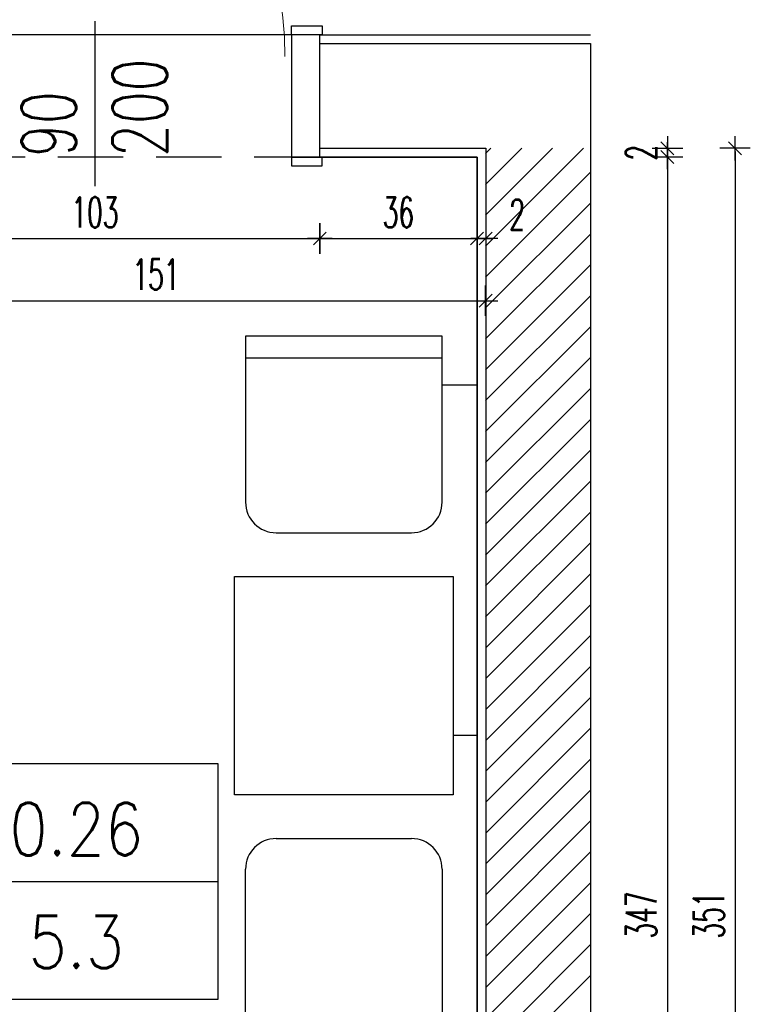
# Model space of a CAD drawing. Header units: centimetres. Extents: x -15121 to 30567, y -60641 to 0.
# Tile 46 of 256: x 2927 to 3094, y -25434 to -25208. Entities that reach past the tile are written whole.
import ezdxf
from ezdxf.enums import TextEntityAlignment as Align

# ---------------------------------------------------------------- set-up
doc = ezdxf.new("R2010")
doc.units = ezdxf.units.CM
doc.header["$LTSCALE"] = 60
doc.linetypes.add('( Dashed )', pattern=[0.75, 0.5, -0.25])
for name, color, linetype in [('A-----SZ', 8, 'Continuous'), ('A-MEB', 8, 'Continuous'), ('AIKA NP', 7, 'Continuous'), ('AIKA podłoga wc pod meble', 8, 'Continuous'), ('AIKA TYNK', 5, 'Continuous'), ('AIKA widokowe', 7, 'Continuous'), ('AIKA wymiarowanie wc rzut', 7, 'Continuous'), ('AIKA ŚCIANA', 8, 'Continuous'), ('F-BIL', 1, 'Continuous'), ('F-BIL-OP', 3, 'Continuous'), ('F-BIL-TA', 1, 'Continuous')]:
    doc.layers.add(name, color=color, linetype=linetype)
doc.layers.add('opisy', color=1, linetype='Continuous', lineweight=15)
doc.styles.add('RomanS', font='romans.shx')
doc.styles.add('SIMPLEX', font='simplex', dxfattribs={"width": 0.85})
doc.styles.add('wymiar', font='txt.shx', dxfattribs={"width": 0.6})
doc.dimstyles.new('Dwudziestka', dxfattribs={"dimtxt": 7, "dimasz": 0.7, "dimexe": 5, "dimexo": 0, "dimgap": 2.5, "dimtad": 1, "dimtoh": 1, "dimdec": 3, "dimrnd": 0.5, "dimdsep": 46, "dimtxsty": 'wymiar', "dimblk": 'znacznik', "dimcen": 0, "dimdle": 5, "dimse1": 1, "dimse2": 1, "dimclrd": 256, "dimclre": 256, "dimclrt": 256, "dimadec": 0, "dimazin": 0, "dimtfac": 0.4, "dimtdec": 3, "dimtix": 1, "dimtofl": 0, "dimtmove": 2, "dimatfit": 3, "dimldrblk": 'znacznik', "dimfxl": 1, "dimtolj": 1, "dimarcsym": 0})

# ---------------------------------------------------------------- blocks, each defined once
blk = doc.blocks.new('DYBY-BL5')
at = {"layer": 'F-BIL-TA', "color": 1}
blk.add_line((0, 45), (110, 45), dxfattribs=at)
blk.add_lwpolyline([(0, 0), (0, 90), (110, 90), (110, 0)], close=True, dxfattribs=at)
at = {"layer": 'F-BIL-OP', "style": 'SIMPLEX', "width": 0.85}
blk.add_attdef('NR', text='', height=20, dxfattribs=at).set_placement((56, 55), align=Align.CENTER)
at = {"layer": 'F-BIL-OP', "color": 2, "style": 'SIMPLEX', "width": 0.85, "flags": 1}
for tag, p in [('NAZWA', (119, 55)), ('POSADZKA', (119, 12)), ('GRUPA', (119, -27)), ('RODZAJ', (119, -72))]:
    blk.add_attdef(tag, p, '', height=19, dxfattribs=at)
at = {"layer": 'F-BIL-OP', "color": 2, "style": 'SIMPLEX', "width": 0.85}
blk.add_attdef('POW.', text='', height=20, dxfattribs=at).set_placement((56, 12), align=Align.CENTER)
at = {"layer": 'F-BIL-OP', "color": 2, "style": 'SIMPLEX', "width": 0.85, "flags": 1}
blk.add_attdef('POWH.', text='', height=20, dxfattribs=at).set_placement((56, -27), align=Align.CENTER)
blk = doc.blocks.new('znacznik')
at = {"color": 0}
for points in [[(0, -5), (0, 5)], [(-4, 0), (4, 0)]]:
    blk.add_lwpolyline(points, dxfattribs=at)
at = {"color": 1}
blk.add_lwpolyline([(-2.12, -2.12), (2.12, 2.12)], dxfattribs=at)
blk = doc.blocks.new('*D5764')
at = {"layer": 'AIKA wymiarowanie wc rzut', "lineweight": -2, "transparency": 16777216}
blk.add_line((2893.34, -25258.35), (2994.94, -25258.35), dxfattribs=at)
at = {"layer": 'Defpoints', "color": 0, "transparency": 16777216}
for p in [(2995.64, -25230.72), (2892.64, -25233.58), (2995.64, -25258.35)]:
    blk.add_point(p, dxfattribs=at)
at = {"layer": 'AIKA wymiarowanie wc rzut', "lineweight": -2, "transparency": 16777216, "xscale": 0.7, "yscale": 0.7, "zscale": 0.7, "rotation": 180}
blk.add_blockref('znacznik', (2892.64, -25258.35), dxfattribs=at)
at = {"layer": 'AIKA wymiarowanie wc rzut', "lineweight": -2, "transparency": 16777216, "xscale": 0.7, "yscale": 0.7, "zscale": 0.7}
blk.add_blockref('znacznik', (2995.64, -25258.35), dxfattribs=at)
at = {"layer": 'AIKA wymiarowanie wc rzut', "transparency": 16777216, "insert": (2944.14, -25252.35), "char_height": 7, "attachment_point": 5, "style": 'wymiar'}
blk.add_mtext('\\A1;103', dxfattribs=at)
blk = doc.blocks.new('*D5765')
at = {"layer": 'AIKA wymiarowanie wc rzut', "lineweight": -2, "transparency": 16777216}
blk.add_line((2996.34, -25258.35), (3030.94, -25258.35), dxfattribs=at)
at = {"layer": 'Defpoints', "color": 0, "transparency": 16777216}
for p in [(2995.64, -25230.72), (3031.64, -25239.7), (3031.64, -25258.35)]:
    blk.add_point(p, dxfattribs=at)
at = {"layer": 'AIKA wymiarowanie wc rzut', "lineweight": -2, "transparency": 16777216, "xscale": 0.7, "yscale": 0.7, "zscale": 0.7, "rotation": 180}
blk.add_blockref('znacznik', (2995.64, -25258.35), dxfattribs=at)
at = {"layer": 'AIKA wymiarowanie wc rzut', "lineweight": -2, "transparency": 16777216, "xscale": 0.7, "yscale": 0.7, "zscale": 0.7}
blk.add_blockref('znacznik', (3031.64, -25258.35), dxfattribs=at)
at = {"layer": 'AIKA wymiarowanie wc rzut', "transparency": 16777216, "insert": (3013.64, -25252.35), "char_height": 7, "attachment_point": 5, "style": 'wymiar'}
blk.add_mtext('\\A1;36', dxfattribs=at)
blk = doc.blocks.new('*D5766')
at = {"layer": 'AIKA wymiarowanie wc rzut', "lineweight": -2, "transparency": 16777216}
for p, q in [((3030.94, -25258.35), (3030.24, -25258.35)), ((3034.34, -25258.35), (3035.04, -25258.35))]:
    blk.add_line(p, q, dxfattribs=at)
at = {"layer": 'Defpoints', "color": 0, "transparency": 16777216}
for p in [(3033.64, -25237.7), (3031.64, -25239.7), (3033.64, -25258.35)]:
    blk.add_point(p, dxfattribs=at)
at = {"layer": 'AIKA wymiarowanie wc rzut', "lineweight": -2, "transparency": 16777216, "xscale": 0.7, "yscale": 0.7, "zscale": 0.7}
blk.add_blockref('znacznik', (3031.64, -25258.35), dxfattribs=at)
at = {"layer": 'AIKA wymiarowanie wc rzut', "lineweight": -2, "transparency": 16777216, "xscale": 0.7, "yscale": 0.7, "zscale": 0.7, "rotation": 180}
blk.add_blockref('znacznik', (3033.64, -25258.35), dxfattribs=at)
at = {"layer": 'AIKA wymiarowanie wc rzut', "transparency": 16777216, "insert": (3040.82, -25252.9), "char_height": 7, "attachment_point": 5, "style": 'wymiar'}
blk.add_mtext('\\A1;2', dxfattribs=at)
blk = doc.blocks.new('*D5767')
at = {"layer": 'AIKA wymiarowanie wc rzut', "lineweight": -2, "transparency": 16777216}
for p, q in [((3075.24, -25237), (3075.24, -25236.3)), ((3075.24, -25240.4), (3075.24, -25241.1))]:
    blk.add_line(p, q, dxfattribs=at)
at = {"layer": 'Defpoints', "color": 0, "transparency": 16777216}
for p in [(3025.15, -25237.7), (3025.15, -25239.7), (3075.24, -25239.7)]:
    blk.add_point(p, dxfattribs=at)
at = {"layer": 'AIKA wymiarowanie wc rzut', "lineweight": -2, "transparency": 16777216, "xscale": 0.7, "yscale": 0.7, "zscale": 0.7}
for p, rotation in [((3075.24, -25237.7), 270), ((3075.24, -25239.7), 90)]:
    blk.add_blockref('znacznik', p, dxfattribs=dict(at, rotation=rotation))
at = {"layer": 'AIKA wymiarowanie wc rzut', "transparency": 16777216, "insert": (3069.24, -25238.7), "char_height": 7, "attachment_point": 5, "rotation": 90, "style": 'wymiar'}
blk.add_mtext('\\A1;2', dxfattribs=at)
blk = doc.blocks.new('*D5768')
at = {"layer": 'AIKA wymiarowanie wc rzut', "lineweight": -2, "transparency": 16777216}
blk.add_line((3075.24, -25240.4), (3075.24, -25586), dxfattribs=at)
at = {"layer": 'Defpoints', "color": 0, "transparency": 16777216}
for p in [(3025.15, -25239.7), (3031.64, -25586.7), (3075.24, -25586.7)]:
    blk.add_point(p, dxfattribs=at)
at = {"layer": 'AIKA wymiarowanie wc rzut', "lineweight": -2, "transparency": 16777216, "xscale": 0.7, "yscale": 0.7, "zscale": 0.7}
for p, rotation in [((3075.24, -25239.7), 90), ((3075.24, -25586.7), 270)]:
    blk.add_blockref('znacznik', p, dxfattribs=dict(at, rotation=rotation))
at = {"layer": 'AIKA wymiarowanie wc rzut', "transparency": 16777216, "insert": (3069.24, -25413.2), "char_height": 7, "attachment_point": 5, "rotation": 90, "style": 'wymiar'}
blk.add_mtext('\\A1;347', dxfattribs=at)
blk = doc.blocks.new('*D5770')
at = {"layer": 'AIKA wymiarowanie wc rzut', "lineweight": -2, "transparency": 16777216}
blk.add_line((3090.72, -25238.4), (3090.72, -25588), dxfattribs=at)
at = {"layer": 'Defpoints', "color": 0, "transparency": 16777216}
for p in [(3033.64, -25237.7), (3033.64, -25588.7), (3090.72, -25588.7)]:
    blk.add_point(p, dxfattribs=at)
at = {"layer": 'AIKA wymiarowanie wc rzut', "lineweight": -2, "transparency": 16777216, "xscale": 0.7, "yscale": 0.7, "zscale": 0.7}
for p, rotation in [((3090.72, -25237.7), 90), ((3090.72, -25588.7), 270)]:
    blk.add_blockref('znacznik', p, dxfattribs=dict(at, rotation=rotation))
at = {"layer": 'AIKA wymiarowanie wc rzut', "transparency": 16777216, "insert": (3084.72, -25413.2), "char_height": 7, "attachment_point": 5, "rotation": 90, "style": 'wymiar'}
blk.add_mtext('\\A1;351', dxfattribs=at)
blk = doc.blocks.new('*D5771')
at = {"layer": 'AIKA wymiarowanie wc rzut', "lineweight": -2, "transparency": 16777216}
blk.add_line((2883.34, -25272.58), (3032.91, -25272.58), dxfattribs=at)
at = {"layer": 'Defpoints', "color": 0, "transparency": 16777216}
for p in [(2882.64, -25237.7), (3033.61, -25238.9), (3033.61, -25272.58)]:
    blk.add_point(p, dxfattribs=at)
at = {"layer": 'AIKA wymiarowanie wc rzut', "lineweight": -2, "transparency": 16777216, "xscale": 0.7, "yscale": 0.7, "zscale": 0.7, "rotation": 180}
blk.add_blockref('znacznik', (2882.64, -25272.58), dxfattribs=at)
at = {"layer": 'AIKA wymiarowanie wc rzut', "lineweight": -2, "transparency": 16777216, "xscale": 0.7, "yscale": 0.7, "zscale": 0.7}
blk.add_blockref('znacznik', (3033.61, -25272.58), dxfattribs=at)
at = {"layer": 'AIKA wymiarowanie wc rzut', "transparency": 16777216, "insert": (2958.13, -25266.58), "char_height": 7, "attachment_point": 5, "style": 'wymiar'}
blk.add_mtext('\\A1;151', dxfattribs=at)

msp = doc.modelspace()

# ---------------------------------------------------------------- linework, layer by layer
at = {"layer": 'A-----SZ'}
for p, q in [((3033.6093, -25238.8955), (3034.8085, -25237.6963)), ((3033.61, -25245.9659), (3041.8796, -25237.6963)), ((3033.6106, -25253.0364), (3048.9507, -25237.6963)), ((3033.6113, -25260.1068), (3056.0217, -25237.6963)), ((3033.6119, -25267.1772), (3057.6097, -25243.1795)), ((3033.6126, -25274.2476), (3057.6103, -25250.2499)), ((3033.6132, -25281.3181), (3057.611, -25257.3203)), ((3033.6138, -25288.3885), (3057.6116, -25264.3907)), ((3033.6145, -25295.4589), (3057.6122, -25271.4611)), ((3033.6151, -25302.5293), (3057.6129, -25278.5316)), ((3033.6158, -25309.5998), (3057.6135, -25285.602)), ((3033.6164, -25316.6702), (3057.6142, -25292.6724)), ((3033.6171, -25323.7406), (3057.6148, -25299.7428)), ((3033.6177, -25330.811), (3057.6155, -25306.8133)), ((3033.6184, -25337.8814), (3057.6161, -25313.8837)), ((3033.619, -25344.9519), (3057.6168, -25320.9541)), ((3033.6196, -25352.0223), (3057.6174, -25328.0245)), ((3033.6203, -25359.0927), (3057.6181, -25335.095)), ((3033.6209, -25366.1631), (3057.6187, -25342.1654)), ((3033.6216, -25373.2336), (3057.6194, -25349.2358)), ((3033.6222, -25380.304), (3057.62, -25356.3062)), ((3033.6229, -25387.3744), (3057.6206, -25363.3766)), ((3033.6235, -25394.4448), (3057.6213, -25370.4471)), ((3033.6242, -25401.5153), (3057.6219, -25377.5175)), ((3033.6248, -25408.5857), (3057.6226, -25384.5879)), ((3033.6254, -25415.6561), (3057.6232, -25391.6583)), ((3033.6261, -25422.7265), (3057.6239, -25398.7288)), ((3033.6267, -25429.797), (3057.6245, -25405.7992)), ((3033.6274, -25436.8674), (3057.6252, -25412.8696)), ((3033.628, -25443.9378), (3057.6258, -25419.94)), ((3033.6287, -25451.0082), (3057.6265, -25427.0104))]:
    msp.add_line(p, q, dxfattribs=at)
at = {"layer": 'A-MEB'}
for p, q in [((3023.6412, -25280.6963), (2978.6412, -25280.6963)), ((2978.6412, -25280.6963), (2978.6412, -25285.6963)), ((3023.6412, -25318.6963), (3023.6412, -25280.6963)), ((2978.6412, -25285.6963), (2978.6412, -25318.6963)), ((2978.6412, -25285.6963), (3023.6412, -25285.6963)), ((2985.6412, -25325.6963), (3016.6412, -25325.6963)), ((2976.1412, -25385.6963), (2976.1412, -25335.6963)), ((2976.1412, -25335.6963), (3026.1412, -25335.6963)), ((3026.1412, -25335.6963), (3026.1412, -25385.6963)), ((3026.1412, -25385.6963), (2976.1412, -25385.6963)), ((2985.6412, -25395.6963), (3016.6412, -25395.6963)), ((2978.6412, -25435.6963), (2978.6412, -25402.6963)), ((3023.6412, -25402.6963), (3023.6412, -25440.6963))]:
    msp.add_line(p, q, dxfattribs=at)
for centre, start, end in [((2985.6412, -25318.6963), 180, 270), ((3016.6412, -25318.6963), 270, 0), ((2985.6412, -25402.6963), 90, 180), ((3016.6412, -25402.6963), 0, 90)]:
    msp.add_arc(centre, 7, start, end, dxfattribs=at)
at = {"layer": 'AIKA NP', "color": 8}
msp.add_lwpolyline([(2995.6412, -25237.6963), (3033.6412, -25237.6963), (3033.6412, -25587.1963)], dxfattribs=at)
at = {"layer": 'AIKA podłoga wc pod meble'}
for p, q in [((3031.6412, -25291.8963), (3023.6412, -25291.8963)), ((3031.6412, -25372.0963), (3026.1412, -25372.0963))]:
    msp.add_line(p, q, dxfattribs=at)
msp.add_lwpolyline([(2748.1346, -25430.6944), (2748.1346, -25585.5445), (2867.6412, -25585.5445), (2867.6412, -25528.1944), (2884.6412, -25528.1944), (2884.6412, -25567.6963), (2906.6412, -25567.6963), (2906.6412, -25586.6963), (3031.6412, -25586.6963), (3031.6412, -25239.6963), (2995.6412, -25239.6963), (2995.6412, -25211.6963), (2892.6412, -25211.6963), (2892.6412, -25239.6963), (2884.6412, -25239.6963), (2884.6412, -25429.1944), (2866.6412, -25429.1944), (2866.6412, -25430.6944)], close=True, dxfattribs=at)
at = {"layer": 'AIKA TYNK'}
for p, q in [((2995.6412, -25239.6963), (2995.6412, -25211.6963)), ((2995.6412, -25211.6963), (3057.6412, -25211.6963))]:
    msp.add_line(p, q, dxfattribs=at)
msp.add_lwpolyline([(2995.6412, -25239.6963), (3031.6412, -25239.6963), (3031.6412, -25586.6963)], dxfattribs=at)
at = {"layer": 'AIKA widokowe', "extrusion": (0, 0, -1)}
msp.add_line((2944.1412, -25208.5694), (2944.1412, -25246.3648), dxfattribs=at)
at = {"layer": 'AIKA widokowe', "linetype": '( Dashed )', "ltscale": 0.5}
for p, q in [((2995.6412, -25211.6963), (2892.6412, -25211.6963)), ((2995.6412, -25239.6963), (2892.6412, -25239.6963))]:
    msp.add_line(p, q, dxfattribs=at)
at = {"layer": 'AIKA widokowe', "color": 7}
for points in [[(2989.1412, -25209.6963), (2996.1412, -25209.6963), (2996.1412, -25211.6963), (2989.1412, -25211.6963)], [(2989.1412, -25239.6963), (2995.6412, -25239.6963), (2995.6412, -25211.6963), (2989.1412, -25211.6963)], [(2996.1412, -25239.6963), (2989.1412, -25239.6963), (2989.1412, -25241.6963), (2996.1412, -25241.6963)]]:
    msp.add_lwpolyline(points, close=True, dxfattribs=at)
at = {"layer": 'AIKA ŚCIANA'}
for p, q in [((2995.6412, -25213.6963), (3057.6412, -25213.6963)), ((3057.6412, -25213.6963), (3057.6412, -25237.6963)), ((2995.6412, -25237.6963), (3033.6412, -25237.6963)), ((3033.6412, -25237.6963), (3033.6412, -25588.6963)), ((3057.6412, -25237.6963), (3057.6412, -25612.6963))]:
    msp.add_line(p, q, dxfattribs=at)
at = {"layer": 'opisy', "color": 1}
for p, q in [((3033.6412, -25322.3052), (3033.6412, -25347.3052)), ((3033.6412, -25342.4183), (3033.6412, -25367.4183))]:
    msp.add_line(p, q, dxfattribs=at)
at = {"layer": 'opisy', "color": 1, "extrusion": (0, 0, -1)}
msp.add_arc((-2900.6412, -25216.6963), 87, 90, 180, dxfattribs=at)

# ---------------------------------------------------------------- block references
at = {"layer": 'F-BIL', "xscale": 0.6, "yscale": 0.6, "zscale": 0.6}
msp.add_blockref('DYBY-BL5', (2906.2729, -25432.5491), dxfattribs=at).add_auto_attribs({'NR': '0.26', 'POW.': '5.3'})

# ---------------------------------------------------------------- texts
at = {"layer": 'AIKA widokowe', "style": 'RomanS', "width": 0.7}
for s, p in [('200', (2960.6534, -25239.6706)), ('90', (2939.8201, -25239.6706))]:
    msp.add_text(s, height=12.5, rotation=90, dxfattribs=at).set_placement(p)

# ---------------------------------------------------------------- dimensions: what is measured, and where the dimension line sits
at = {"layer": 'AIKA wymiarowanie wc rzut', "color": 2}
for base, p1, p2, picture, middle in [((2995.6412, -25258.3456), (2892.6412, -25233.5814), (2995.6412, -25230.7246), '*D5764', (2944.1412, -25252.3456)), ((3031.6412, -25258.3456), (2995.6412, -25230.7246), (3031.6412, -25239.6963), '*D5765', (3013.6412, -25252.3456)), ((3033.6093, -25272.583), (2882.6412, -25237.6963), (3033.6093, -25238.8955), '*D5771', (2958.1253, -25266.583))]:
    dim = msp.add_linear_dim(base=base, p1=p1, p2=p2, dimstyle='Dwudziestka', dxfattribs=at)
    dim.commit()
    dim.dimension.update_dxf_attribs({"geometry": picture, "text_midpoint": middle})
for base, p1, p2, picture, middle in [((3075.2399, -25239.6963), (3025.1534, -25237.6963), (3025.1534, -25239.6963), '*D5767', (3069.2399, -25238.6963)), ((3090.7221, -25588.6963), (3033.6412, -25237.6963), (3033.6412, -25588.6963), '*D5770', (3084.7221, -25413.1963)), ((3075.2399, -25586.6963), (3025.1534, -25239.6963), (3031.6412, -25586.6963), '*D5768', (3069.2399, -25413.1963))]:
    dim = msp.add_linear_dim(base=base, p1=p1, p2=p2, angle=90, dimstyle='Dwudziestka', dxfattribs=at)
    dim.commit()
    dim.dimension.update_dxf_attribs({"geometry": picture, "text_midpoint": middle})
dim = msp.add_linear_dim(base=(3033.6412, -25258.3456), p1=(3031.6412, -25239.6963), p2=(3033.6412, -25237.6963), dimstyle='Dwudziestka', dxfattribs=at)
dim.commit()
dim.dimension.update_dxf_attribs({"geometry": '*D5766', "text_midpoint": (3040.8206, -25252.8975), "dimtype": 160})

doc.saveas('drawing.dxf')
